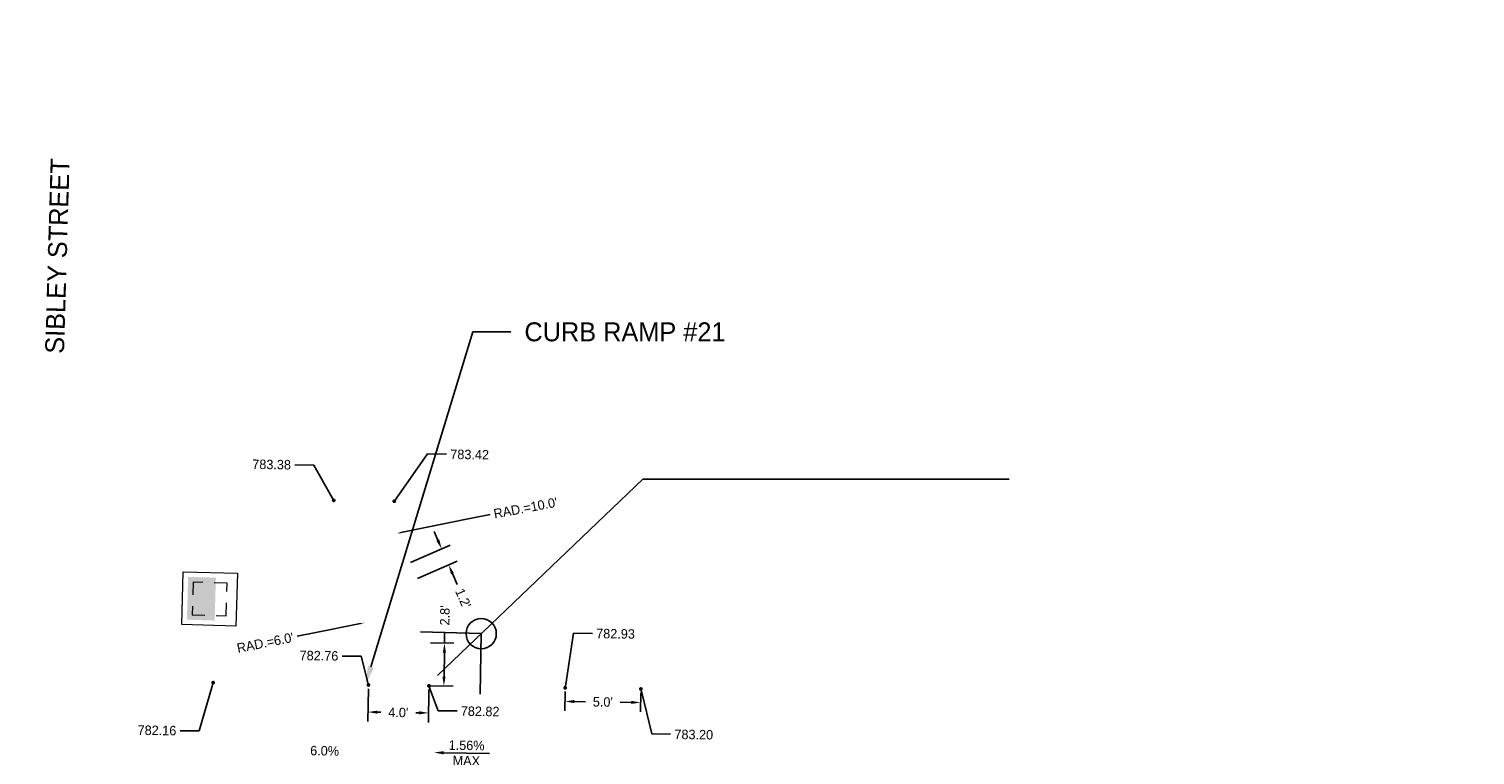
# Model space of a CAD drawing. Header units: feet. Extents: x 1384904 to 1390579, y 443400 to 444295.
# Tile 41 of 57: x 1389000 to 1389095, y 443977 to 444025. Entities that reach past the tile are written whole.
import ezdxf
from ezdxf import colors
from ezdxf.entities.mleader import LeaderData, LeaderLine
from ezdxf.math import Vec2, Vec3

# ---------------------------------------------------------------- set-up
doc = ezdxf.new("R2010")
doc.units = ezdxf.units.FT
doc.header["$MEASUREMENT"] = 0
doc.linetypes.add('drainage01', pattern=[1.6, 0.85, -0.75])
for name, color, linetype in [('DR_P_Cells', 1, 'Continuous'), ('DR_P_Storm_Sewer', 1, 'Continuous'), ('DT_P_Text', 3, 'Continuous'), ('PV_P_Text', 7, 'Continuous')]:
    doc.layers.add(name, color=color, linetype=linetype)
doc.styles.add('Slanted-Normal', font='font31.shx', dxfattribs={"height": 0.14})
doc.styles.get("Standard").update_dxf_attribs({"font": 'font31.shx'})
doc.dimstyles.get("Standard").update_dxf_attribs({"dimtxt": 0.18, "dimasz": 0.18, "dimexe": 0.18, "dimexo": 0.0625, "dimgap": 0.09, "dimtad": 0, "dimtih": 1, "dimtoh": 1, "dimdec": 4, "dimzin": 0, "dimdsep": 46, "dimtxsty": 'Standard', "dimcen": 0.09, "dimadec": 0, "dimazin": 0, "dimtfac": 1, "dimtdec": 4, "dimtofl": 0, "dimtmove": 0, "dimatfit": 3, "dimfxl": 1, "dimtolj": 1, "dimtzin": 0, "dimarcsym": 0})

# ---------------------------------------------------------------- blocks, each defined once
blk = doc.blocks.new('CB3A-P')
at = {"layer": 'Defpoints', "color": 20, "linetype": 'drainage01', "lineweight": 0}
blk.add_lwpolyline([(1.083, 1.125), (-1.083, 1.125), (-1.083, -1.125), (1.083, -1.125), (1.083, 1.125)], close=True, dxfattribs=at)
at = {"layer": 'DR_P_Cells', "color": 1, "linetype": 'Continuous', "lineweight": 13, "flags": 128}
blk.add_lwpolyline([(-1.75, 1.792), (1.75, 1.792), (1.75, -1.792), (-1.75, -1.792), (-1.75, 1.792)], close=True, dxfattribs=at)
at = {"layer": 'DR_P_Cells', "color": 1, "linetype": 'Continuous', "lineweight": 0, "extrusion": (0, 0, -1)}
blk.add_solid([(1.417, 0.375), (-1.417, 0.375), (1.417, -1.458), (-1.417, -1.458)], dxfattribs=at)
blk = doc.blocks.new('_Dot')
at = {"color": 0, "linetype": 'ByBlock', "lineweight": -2}
blk.add_line((-0.5, 0), (-1, 0), dxfattribs=at)
at = {"color": 0, "linetype": 'ByBlock', "const_width": 0.5}
blk.add_lwpolyline([(-0.25, 0, 1), (0.25, 0, 1)], format="xyb", close=True, dxfattribs=at)
blk = doc.blocks.new('*D1014')
at = {"layer": 'Defpoints', "color": 0, "transparency": 16777216}
for p in [(1389035.101, 443981.035, 1563.311), (1389040.1, 443980.961, 1563.311), (1389040.087, 443980.065)]:
    blk.add_point(p, dxfattribs=at)
at = {"layer": 'PV_P_Text', "color": 0, "lineweight": -2, "transparency": 16777216}
for p, q in [((1389035.097, 443980.785), (1389035.079, 443979.514)), ((1389035.713, 443980.129), (1389036.432, 443980.119)), ((1389039.462, 443980.074), (1389038.743, 443980.085)), ((1389040.097, 443980.712), (1389040.078, 443979.44))]:
    blk.add_line(p, q, dxfattribs=at)
at = {"layer": 'PV_P_Text', "color": 0, "transparency": 16777216}
for points in [[(1389035.714, 443980.233), (1389035.711, 443980.025), (1389035.088, 443980.139)], [(1389039.464, 443980.178), (1389039.461, 443979.97), (1389040.087, 443980.065)]]:
    blk.add_solid(points, dxfattribs=at)
at = {"layer": 'PV_P_Text', "color": 0, "transparency": 16777216, "insert": (1389037.588, 443980.102), "char_height": 0.625, "attachment_point": 5, "rotation": 359.15596}
blk.add_mtext("\\A1;5.0'", dxfattribs=at)
blk = doc.blocks.new('*D1065')
at = {"layer": 'Defpoints', "color": 0, "transparency": 16777216}
for p in [(1387895.133, 444137.116), (1387540.978, 443974.544), (1387898.945, 443973.296), (1387891.696, 443959.376), (1390194.578, 443935.45)]:
    blk.add_point(p, dxfattribs=at)
at = {"layer": 'DT_P_Text', "color": 0, "lineweight": -2, "transparency": 16777216}
for start, end in [(56.54595, 80.01082), (8.03728, 33.75153)]:
    blk.add_arc((1387891.89, 443969.374), 8.072, start, end, dxfattribs=at)
at = {"layer": 'DT_P_Text', "color": 0, "transparency": 16777216}
for points in [[(1387893.27, 443977.117), (1387893.31, 443977.531), (1387892.046, 443977.445)], [(1387900.09, 443970.516), (1387899.675, 443970.49), (1387899.961, 443969.255)]]:
    blk.add_solid(points, dxfattribs=at)
at = {"layer": 'DT_P_Text', "color": 0, "transparency": 16777216, "insert": (1387897.694, 443974.984), "char_height": 1.25, "attachment_point": 5}
blk.add_mtext('\\A1;89°44\'10"', dxfattribs=at)
blk = doc.blocks.new('*D1066')
at = {"layer": 'Defpoints', "color": 0, "transparency": 16777216}
for p in [(1388170.018, 444145.729), (1387540.978, 443974.544), (1388173.064, 443969.457), (1388165.387, 443955.345), (1390194.578, 443935.45)]:
    blk.add_point(p, dxfattribs=at)
at = {"layer": 'DT_P_Text', "color": 0, "lineweight": -2, "transparency": 16777216}
for start, end in [(55.6454, 80.17024), (7.59215, 34.10904)]:
    blk.add_arc((1388165.63, 443965.341), 8.497, start, end, dxfattribs=at)
at = {"layer": 'DT_P_Text', "color": 0, "transparency": 16777216}
for points in [[(1388167.06, 443973.507), (1388167.101, 443973.921), (1388165.837, 443973.836)], [(1388174.261, 443966.476), (1388173.845, 443966.452), (1388174.126, 443965.216)]]:
    blk.add_solid(points, dxfattribs=at)
at = {"layer": 'DT_P_Text', "color": 0, "transparency": 16777216, "insert": (1388171.755, 443971.231), "char_height": 1.25, "attachment_point": 5}
blk.add_mtext('\\A1;89°27\'2"', dxfattribs=at)
blk = doc.blocks.new('*D1068')
at = {"layer": 'Defpoints', "color": 0, "transparency": 16777216}
for p in [(1388548.528, 444294.604), (1387540.978, 443974.544), (1388551.278, 443965.867), (1388540.113, 443949.824), (1390194.578, 443935.45)]:
    blk.add_point(p, dxfattribs=at)
at = {"layer": 'DT_P_Text', "color": 0, "lineweight": -2, "transparency": 16777216}
for start, end in [(51.55999, 82.8622), (4.89573, 37.08613)]:
    blk.add_arc((1388540.357, 443959.821), 12.483, start, end, dxfattribs=at)
at = {"layer": 'DT_P_Text', "color": 0, "transparency": 16777216}
for points in [[(1388541.893, 443971.999), (1388541.924, 443972.415), (1388540.662, 443972.3)], [(1388553.003, 443960.893), (1388552.586, 443960.879), (1388552.839, 443959.637)]]:
    blk.add_solid(points, dxfattribs=at)
at = {"layer": 'DT_P_Text', "color": 0, "transparency": 16777216, "insert": (1388549.355, 443968.473), "char_height": 1.25, "attachment_point": 5}
blk.add_mtext('\\A1;89°26\'46"', dxfattribs=at)
blk = doc.blocks.new('*D1070')
at = {"layer": 'Defpoints', "color": 0, "transparency": 16777216}
for p in [(1389005.131, 444177.177), (1387540.978, 443974.544), (1389009.168, 443958.886), (1388998.333, 443943.075), (1390194.578, 443935.45)]:
    blk.add_point(p, dxfattribs=at)
at = {"layer": 'DT_P_Text', "color": 0, "lineweight": -2, "transparency": 16777216}
for start, end in [(51.70973, 82.38704), (5.10561, 36.7305)]:
    blk.add_arc((1388998.623, 443953.069), 12.043, start, end, dxfattribs=at)
at = {"layer": 'DT_P_Text', "color": 0, "transparency": 16777216}
for points in [[(1389000.202, 443964.799), (1389000.235, 443965.214), (1388998.973, 443965.107)], [(1389010.827, 443954.149), (1389010.41, 443954.133), (1389010.665, 443952.892)]]:
    blk.add_solid(points, dxfattribs=at)
at = {"layer": 'DT_P_Text', "color": 0, "transparency": 16777216, "insert": (1389007.323, 443961.397), "char_height": 1.25, "attachment_point": 5}
blk.add_mtext('\\A1;89°10\'51"', dxfattribs=at)
blk = doc.blocks.new('*D1071')
at = {"layer": 'Defpoints', "color": 0, "transparency": 16777216}
for p in [(1389529.023, 444160.851), (1387540.978, 443974.544), (1389519.597, 443952.651), (1389523.362, 443935.339), (1390194.578, 443935.45)]:
    blk.add_point(p, dxfattribs=at)
at = {"layer": 'DT_P_Text', "color": 0, "lineweight": -2, "transparency": 16777216}
for start, end in [(97.15241, 121.14493), (144.10974, 170.56542)]:
    blk.add_arc((1389523.613, 443945.335), 8.345, start, end, dxfattribs=at)
at = {"layer": 'DT_P_Text', "color": 0, "transparency": 16777216}
for points in [[(1389522.563, 443953.823), (1389522.584, 443953.407), (1389523.822, 443953.677)], [(1389515.588, 443946.684), (1389515.173, 443946.722), (1389515.269, 443945.458)]]:
    blk.add_solid(points, dxfattribs=at)
at = {"layer": 'DT_P_Text', "color": 0, "transparency": 16777216, "insert": (1389517.83, 443951.352), "char_height": 1.25, "attachment_point": 5}
blk.add_mtext('\\A1;90°35\'39"', dxfattribs=at)
blk = doc.blocks.new('*D1083')
at = {"layer": 'Defpoints', "color": 0, "transparency": 16777216}
for p in [(1389026.939, 443990.221), (1389024.644, 443989.218, 1563.311), (1389025.108, 443988.155, 1563.311)]:
    blk.add_point(p, dxfattribs=at)
at = {"layer": 'PV_P_Text', "color": 0, "lineweight": -2, "transparency": 16777216}
for p, q in [((1389026.688, 443990.793), (1389026.438, 443991.366)), ((1389024.873, 443989.318), (1389027.511, 443990.471)), ((1389025.338, 443988.255), (1389027.976, 443989.408)), ((1389027.653, 443988.585), (1389027.967, 443987.867))]:
    blk.add_line(p, q, dxfattribs=at)
at = {"layer": 'PV_P_Text', "color": 0, "transparency": 16777216}
for points in [[(1389026.784, 443990.835), (1389026.593, 443990.752), (1389026.939, 443990.221)], [(1389027.749, 443988.627), (1389027.558, 443988.543), (1389027.403, 443989.158)]]:
    blk.add_solid(points, dxfattribs=at)
at = {"layer": 'PV_P_Text', "color": 0, "transparency": 16777216, "insert": (1389028.366, 443986.953), "char_height": 0.625, "attachment_point": 5, "rotation": 293.60007}
blk.add_mtext("\\A1;1.2'", dxfattribs=at)
blk = doc.blocks.new('*D1081')
at = {"layer": 'Defpoints', "color": 0, "transparency": 16777216}
for p in [(1389025.944, 443984.004, 1563.142), (1389027.128, 443983.987), (1389025.902, 443981.171, 1563.142)]:
    blk.add_point(p, dxfattribs=at)
at = {"layer": 'PV_P_Text', "color": 0, "lineweight": -2, "transparency": 16777216}
for p, q in [((1389026.194, 443984.001), (1389027.753, 443983.978)), ((1389027.128, 443983.987), (1389027.139, 443984.7)), ((1389027.096, 443981.778), (1389027.119, 443983.362)), ((1389026.152, 443981.167), (1389027.711, 443981.144))]:
    blk.add_line(p, q, dxfattribs=at)
at = {"layer": 'PV_P_Text', "color": 0, "transparency": 16777216}
for points in [[(1389027.015, 443983.363), (1389027.223, 443983.36), (1389027.128, 443983.987)], [(1389026.992, 443981.78), (1389027.2, 443981.777), (1389027.087, 443981.153)]]:
    blk.add_solid(points, dxfattribs=at)
at = {"layer": 'PV_P_Text', "color": 0, "transparency": 16777216, "insert": (1389027.155, 443985.82), "char_height": 0.625, "attachment_point": 5, "rotation": 89.15596}
blk.add_mtext("\\A1;2.8'", dxfattribs=at)
blk = doc.blocks.new('*D1084')
at = {"layer": 'Defpoints', "color": 0, "transparency": 16777216}
for p in [(1389022.102, 443981.227, 1563.311), (1389026.102, 443981.168, 1563.311), (1389026.076, 443979.378)]:
    blk.add_point(p, dxfattribs=at)
at = {"layer": 'PV_P_Text', "color": 0, "lineweight": -2, "transparency": 16777216}
for p, q in [((1389022.099, 443980.977), (1389022.067, 443978.812)), ((1389026.098, 443980.918), (1389026.066, 443978.753)), ((1389022.701, 443979.427), (1389022.918, 443979.424)), ((1389025.451, 443979.387), (1389025.233, 443979.39))]:
    blk.add_line(p, q, dxfattribs=at)
at = {"layer": 'PV_P_Text', "color": 0, "transparency": 16777216}
for points in [[(1389022.702, 443979.531), (1389022.699, 443979.323), (1389022.076, 443979.437)], [(1389025.452, 443979.491), (1389025.449, 443979.283), (1389026.076, 443979.378)]]:
    blk.add_solid(points, dxfattribs=at)
at = {"layer": 'PV_P_Text', "color": 0, "transparency": 16777216, "insert": (1389024.076, 443979.407), "char_height": 0.625, "attachment_point": 5, "rotation": 359.15596}
blk.add_mtext("\\A1;4.0'", dxfattribs=at)

msp = doc.modelspace()

# ---------------------------------------------------------------- linework, layer by layer
at = {"layer": 'DT_P_Text'}
for points in [[(1389026.66229, 443981.85141), (1389040.21975, 443994.82819)], [(1389040.21975, 443994.82819), (1389064.43122, 443994.82819)], [(1389025.55361, 443984.73338), (1389029.55192, 443984.61728), (1389029.493, 443980.61771)]]:
    msp.add_lwpolyline(points, dxfattribs=at)
msp.add_circle((1389029.55192, 443984.61728), 1, dxfattribs=at)
at = {"layer": 'PV_P_Text', "linetype": 'ByBlock', "lineweight": -2}
msp.add_lwpolyline([(1389030.09468, 443976.70327), (1389027.06499, 443976.7479)], dxfattribs=at)
at = {"layer": 'PV_P_Text'}
msp.add_solid([(1389027.06346, 443976.64375), (1389026.44006, 443976.75711), (1389027.06652, 443976.85206)], dxfattribs=at)

# ---------------------------------------------------------------- block references
at = {"layer": 'DR_P_Storm_Sewer', "color": 1, "rotation": 268.3366877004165}
msp.add_blockref('CB3A-P', (1389011.61094, 443986.91112, 782.639), dxfattribs=at)

# ---------------------------------------------------------------- texts
at = {"layer": 'DT_P_Text', "insert": (1389000.7426, 444003.14136), "char_height": 1.25, "width": 29.678584, "attachment_point": 1, "rotation": 88.3366877, "style": 'Slanted-Normal'}
msp.add_mtext('SIBLEY STREET', dxfattribs=at)
at = {"layer": 'PV_P_Text', "char_height": 0.625, "attachment_point": 5, "rotation": 359.1559594}
for s, insert in [('6.0%', (1389019.20859, 443976.8719)), ('1.56%', (1389028.58729, 443977.2319)), ('MAX', (1389028.57238, 443976.21927))]:
    msp.add_mtext(s, dxfattribs=dict(at, insert=insert))

# ---------------------------------------------------------------- dimensions: what is measured, and where the dimension line sits
at = {"layer": 'DT_P_Text'}
for base, line2, picture, middle in [((1388551.27813, 443965.86722), ((1388540.11322, 443949.82405), (1388548.52762, 444294.60374)), '*D1068', (1388549.35503, 443968.47325)), ((1389009.16818, 443958.8865), ((1388998.33294, 443943.07455), (1389005.1309, 444177.17687)), '*D1070', (1389007.32318, 443961.39682)), ((1389519.59746, 443952.65059), ((1389523.36155, 443935.33874), (1389529.02312, 444160.85051)), '*D1071', (1389517.83048, 443951.35217)), ((1388173.06391, 443969.45743), ((1388165.38689, 443955.34459), (1388170.01841, 444145.72851)), '*D1066', (1388171.75473, 443971.23141)), ((1387898.94504, 443973.29609), ((1387891.69628, 443959.37596), (1387895.13342, 444137.11607)), '*D1065', (1387897.69389, 443974.98408))]:
    dim = msp.add_angular_dim_2l(base=base, line1=((1387540.978, 443974.544), (1390194.57763, 443935.45023)), line2=line2, dimstyle='Standard', override={"dimscale": 10, "dimtxt": 0.125, "dimasz": 0.125, "dimgap": 0.05, "dimaunit": 1, "dimadec": 3}, dxfattribs=at)
    dim.commit()
    dim.dimension.update_dxf_attribs({"geometry": picture, "text_midpoint": middle})
at = {"layer": 'PV_P_Text'}
for base, p1, p2, angle, picture, middle in [((1389026.93855, 443990.22059, -1563.311), (1389025.10844, 443988.15506), (1389024.64399, 443989.21812), 113.6000683, '*D1083', (1389028.36594, 443986.95345, -1563.311)), ((1389027.12825, 443983.9868, -1563.14168), (1389025.90198, 443981.17067), (1389025.94373, 443984.00425), 89.1559594, '*D1081', (1389027.15526, 443985.82009, -1563.14168)), ((1389026.07559, 443979.37762, -1563.311), (1389022.10239, 443981.22664), (1389026.10196, 443981.16772), 359.1559594, '*D1084', (1389024.07581, 443979.40708, -1563.311))]:
    dim = msp.add_linear_dim(base=base, p1=p1, p2=p2, angle=angle, text="<>'", dimstyle='Standard', override={"dimscale": 5, "dimtxt": 0.125, "dimasz": 0.125, "dimexe": 0.125, "dimexo": 0.05, "dimgap": 0.05, "dimtih": 0, "dimtoh": 0, "dimdec": 1}, dxfattribs=at)
    dim.commit()
    dim.dimension.update_dxf_attribs({"geometry": picture, "text_midpoint": middle, "dimtype": 161})
dim = msp.add_aligned_dim(p1=(1389035.10098, 443981.03514), p2=(1389040.10044, 443980.96149), distance=-0.89674, text="<>'", dimstyle='Standard', override={"dimscale": 5, "dimtxt": 0.125, "dimasz": 0.125, "dimexe": 0.125, "dimexo": 0.05, "dimgap": 0.05, "dimtih": 0, "dimtoh": 0, "dimdec": 1}, dxfattribs=at)
dim.commit()
dim.dimension.update_dxf_attribs({"geometry": '*D1014', "text_midpoint": (1389037.5875, 443980.10168, -1563.311)})

# ---------------------------------------------------------------- leaders
at = {"layer": 'DT_P_Text'}
ml = msp.add_multileader_mtext('Standard', dxfattribs=at)
ml.set_content('CURB RAMP #21', color=256)
ml.set_leader_properties()
ml.build(insert=Vec2(0, 0))
ml.multileader.update_dxf_attribs({"text_right_attachment_type": 2, "dogleg_length": 0.25, "arrow_head_size": 1.25, "scale": 10})
ctx = ml.context
ctx.base_point, ctx.scale, ctx.char_height, ctx.arrow_head_size, ctx.landing_gap_size, ctx.plane_origin = Vec3(1389031.50883, 444004.56581), 10, 1.25, 1.25, 0.9, Vec3(1389016.89694, 443981.80339)
ctx.right_attachment = 2
notes = []
notes.append((ctx, [(1, (1, 1, 0), (1389029.00883, 444004.56581), (1, 0), 2.5, [(0, [(1389021.90242, 443981.22959)], 0, [])])]))
ctx.mtext.insert, ctx.mtext.flow_direction = Vec3(1389032.40883, 444005.19081), 5
at = {"layer": 'PV_P_Text'}
ml = msp.add_multileader_mtext('Standard', dxfattribs=at)
ml.set_content('783.42', color=256)
ml.set_leader_properties()
ml.set_arrow_properties(name='DOT')
ml.build(insert=Vec2(0, 0))
ml.multileader.update_dxf_attribs({"text_right_attachment_type": 2, "dogleg_length": 0.25, "arrow_head_size": 0.25, "scale": 5})
ctx = ml.context
ctx.base_point, ctx.scale, ctx.char_height, ctx.arrow_head_size, ctx.landing_gap_size, ctx.plane_origin, ctx.plane_x_axis, ctx.plane_y_axis = Vec3(1389027.2624, 443996.48102), 5, 0.625, 0.25, 0.25, Vec3(1389024.80209, 443998.27377), Vec3(0.9998915, -0.01473075), Vec3(0.01473075, 0.9998915)
ctx.right_attachment = 2
notes.append((ctx, [(1, (1, 1, 0), (1389026.01254, 443996.49943), (0.9998915, -0.01473075), 1.25, [(0, [(1389023.8087, 443993.36893)], 0, [])])]))
ctx.mtext.insert, ctx.mtext.text_direction, ctx.mtext.rotation, ctx.mtext.flow_direction = Vec3(1389027.51698, 443996.7898), Vec3(0.9998915, -0.01473075), 6.26845402, 5
ml = msp.add_multileader_mtext('Standard', dxfattribs=at)
ml.set_content('783.38', color=256)
ml.set_leader_properties()
ml.set_arrow_properties(name='DOT')
ml.build(insert=Vec2(0, 0))
ml.multileader.update_dxf_attribs({"text_right_attachment_type": 2, "dogleg_length": 0.25, "arrow_head_size": 0.25, "scale": 5})
ctx = ml.context
ctx.base_point, ctx.scale, ctx.char_height, ctx.arrow_head_size, ctx.landing_gap_size, ctx.plane_origin, ctx.plane_x_axis, ctx.plane_y_axis = Vec3(1389013.71107, 443995.82862), 5, 0.625, 0.25, 0.25, Vec3(1389022.87095, 443989.4161), Vec3(0.9998915, -0.01473075), Vec3(0.01473075, 0.9998915)
ctx.right_attachment, ctx.text_align_type = 2, 2
notes.append((ctx, [(0, (1, 1, 0), (1389018.48634, 443995.75827), (-0.9998915, 0.01473075), 1.25, [(0, [(1389019.80914, 443993.42786)], 0, [])])]))
ctx.mtext.insert, ctx.mtext.text_direction, ctx.mtext.rotation, ctx.mtext.alignment, ctx.mtext.flow_direction = Vec3(1389016.99111, 443996.09283), Vec3(0.9998915, -0.01473075), 6.26845402, 3, 5
ml = msp.add_multileader_mtext('Standard', dxfattribs=at)
ml.set_content("RAD.=10.0'", color=256)
ml.set_leader_properties()
ml.build(insert=Vec2(0, 0))
ml.multileader.update_dxf_attribs({"text_right_attachment_type": 2, "dogleg_length": 0.25, "arrow_head_size": 0.25, "scale": 5})
ctx = ml.context
ctx.base_point, ctx.scale, ctx.char_height, ctx.arrow_head_size, ctx.landing_gap_size, ctx.plane_origin, ctx.plane_x_axis, ctx.plane_y_axis = Vec3(1389030.13704, 443992.48297), 5, 0.625, 0.25, 0.25, Vec3(1389030.1311, 443984.20737), Vec3(0.98260431, 0.18571151), Vec3(-0.18571151, 0.98260431)
ctx.right_attachment = 2
notes.append((ctx, [(0, (1, 1, 0), (1389028.90879, 443992.25083), (0.98260431, 0.18571151), 1.25, [(0, [(1389024.00415, 443991.24881)], 0, [])])]))
ctx.mtext.insert, ctx.mtext.text_direction, ctx.mtext.rotation, ctx.mtext.flow_direction = Vec3(1389030.32466, 443992.83646), Vec3(0.98260431, 0.18571151), 0.18679592, 5
ml = msp.add_multileader_mtext('Standard', dxfattribs=at)
ml.set_content("RAD.=6.0'", color=256)
ml.set_leader_properties()
ml.build(insert=Vec2(0, 0))
ml.multileader.update_dxf_attribs({"text_right_attachment_type": 2, "dogleg_length": 0.25, "arrow_head_size": 0.25, "scale": 5})
ctx = ml.context
ctx.base_point, ctx.scale, ctx.char_height, ctx.arrow_head_size, ctx.landing_gap_size, ctx.plane_origin, ctx.plane_x_axis, ctx.plane_y_axis = Vec3(1389012.552, 443983.46881), 5, 0.625, 0.25, 0.25, Vec3(1389031.94283, 443980.91863), Vec3(0.98034695, 0.19728117), Vec3(-0.19728117, 0.98034695)
ctx.right_attachment, ctx.text_align_type = 2, 2
notes.append((ctx, [(1, (1, 1, 0), (1389018.62471, 443984.69085), (-0.98034695, -0.19728117), 1.25, [(0, [(1389021.82689, 443985.33525)], 0, [])])]))
ctx.mtext.insert, ctx.mtext.text_direction, ctx.mtext.rotation, ctx.mtext.alignment, ctx.mtext.flow_direction = Vec3(1389017.09253, 443984.70129), Vec3(0.98034695, 0.19728117), 0.1985838, 3, 5
ml = msp.add_multileader_mtext('Standard', dxfattribs=at)
ml.set_content('782.93', color=256)
ml.set_leader_properties()
ml.set_arrow_properties(name='DOT')
ml.build(insert=Vec2(0, 0))
ml.multileader.update_dxf_attribs({"text_right_attachment_type": 2, "dogleg_length": 0.25, "arrow_head_size": 0.25, "scale": 5})
ctx = ml.context
ctx.base_point, ctx.scale, ctx.char_height, ctx.arrow_head_size, ctx.landing_gap_size, ctx.plane_origin, ctx.plane_x_axis, ctx.plane_y_axis = Vec3(1389036.89823, 443984.63359), 5, 0.625, 0.25, 0.25, Vec3(1389034.5286, 443981.00399), Vec3(0.9998915, -0.01473075), Vec3(0.01473075, 0.9998915)
ctx.right_attachment = 2
notes.append((ctx, [(1, (1, 1, 0), (1389035.64837, 443984.65201), (0.9998915, -0.01473075), 1.25, [(0, [(1389035.10098, 443981.03514)], 0, [])])]))
ctx.mtext.insert, ctx.mtext.text_direction, ctx.mtext.rotation, ctx.mtext.flow_direction = Vec3(1389037.15281, 443984.94238), Vec3(0.9998915, -0.01473075), 6.26845402, 5
ml = msp.add_multileader_mtext('Standard', dxfattribs=at)
ml.set_content('782.76', color=256)
ml.set_leader_properties()
ml.set_arrow_properties(name='DOT')
ml.build(insert=Vec2(0, 0))
ml.multileader.update_dxf_attribs({"text_right_attachment_type": 2, "dogleg_length": 0.25, "arrow_head_size": 0.25, "scale": 5})
ctx = ml.context
ctx.base_point, ctx.scale, ctx.char_height, ctx.arrow_head_size, ctx.landing_gap_size, ctx.plane_origin, ctx.plane_x_axis, ctx.plane_y_axis = Vec3(1389016.84773, 443983.19045, 0.16933), 5, 0.625, 0.25, 0.25, Vec3(1389023.62431, 443981.19168, 0.16933), Vec3(0.9998915, -0.01473075), Vec3(0.01473075, 0.9998915)
ctx.right_attachment, ctx.text_align_type = 2, 2
notes.append((ctx, [(0, (1, 1, 0), (1389021.61308, 443983.12025, 0.16933), (-0.9998915, 0.01473075), 1.25, [(0, [(1389022.10239, 443981.22664, 0.16933)], 0, [])])]))
ctx.mtext.insert, ctx.mtext.text_direction, ctx.mtext.rotation, ctx.mtext.alignment, ctx.mtext.flow_direction = Vec3(1389020.11785, 443983.45481, 0.16933), Vec3(0.9998915, -0.01473075), 6.26845402, 3, 5
ml = msp.add_multileader_mtext('Standard', dxfattribs=at)
ml.set_content('782.16', color=256)
ml.set_leader_properties()
ml.set_arrow_properties(name='DOT')
ml.build(insert=Vec2(0, 0))
ml.multileader.update_dxf_attribs({"text_right_attachment_type": 2, "dogleg_length": 0.25, "arrow_head_size": 0.25, "scale": 5})
ctx = ml.context
ctx.base_point, ctx.scale, ctx.char_height, ctx.arrow_head_size, ctx.landing_gap_size, ctx.plane_origin, ctx.plane_x_axis, ctx.plane_y_axis = Vec3(1389006.38495, 443978.25217, 782.03311), 5, 0.625, 0.25, 0.25, Vec3(1389011.87502, 443981.36478, 782.03311), Vec3(0.9998915, -0.01473075), Vec3(0.01473075, 0.9998915)
ctx.right_attachment, ctx.text_align_type = 2, 2
notes.append((ctx, [(0, (1, 1, 0), (1389010.91223, 443978.18548, 782.03311), (-0.9998915, 0.01473075), 1.25, [(0, [(1389011.84583, 443981.37775, 782.03311)], 0, [])])]))
ctx.mtext.insert, ctx.mtext.text_direction, ctx.mtext.rotation, ctx.mtext.alignment, ctx.mtext.flow_direction = Vec3(1389009.417, 443978.52004, 782.03311), Vec3(0.9998915, -0.01473075), 6.26845402, 3, 5
ml = msp.add_multileader_mtext('Standard', dxfattribs=at)
ml.set_content('782.82', color=256)
ml.set_leader_properties()
ml.set_arrow_properties(name='DOT')
ml.build(insert=Vec2(0, 0))
ml.multileader.update_dxf_attribs({"text_right_attachment_type": 2, "dogleg_length": 0.25, "arrow_head_size": 0.25, "scale": 5})
ctx = ml.context
ctx.base_point, ctx.scale, ctx.char_height, ctx.arrow_head_size, ctx.landing_gap_size, ctx.plane_origin, ctx.plane_x_axis, ctx.plane_y_axis = Vec3(1389027.95499, 443979.50625), 5, 0.625, 0.25, 0.25, Vec3(1389025.47083, 443981.13472), Vec3(0.9998915, -0.01473075), Vec3(0.01473075, 0.9998915)
ctx.right_attachment = 2
notes.append((ctx, [(0, (1, 1, 0), (1389026.70513, 443979.52466), (0.9998915, -0.01473075), 1.25, [(0, [(1389026.10196, 443981.16772)], 0, [])])]))
ctx.mtext.insert, ctx.mtext.text_direction, ctx.mtext.rotation, ctx.mtext.flow_direction = Vec3(1389028.20957, 443979.81503), Vec3(0.9998915, -0.01473075), 6.26845402, 5
ml = msp.add_multileader_mtext('Standard', dxfattribs=at)
ml.set_content('783.20', color=256)
ml.set_leader_properties()
ml.set_arrow_properties(name='DOT')
ml.build(insert=Vec2(0, 0))
ml.multileader.update_dxf_attribs({"text_right_attachment_type": 2, "dogleg_length": 0.25, "arrow_head_size": 0.25, "scale": 5})
ctx = ml.context
ctx.base_point, ctx.scale, ctx.char_height, ctx.arrow_head_size, ctx.landing_gap_size, ctx.plane_origin, ctx.plane_x_axis, ctx.plane_y_axis = Vec3(1389042.06814, 443977.97221), 5, 0.625, 0.25, 0.25, Vec3(1389039.46931, 443980.92849), Vec3(0.9998915, -0.01473075), Vec3(0.01473075, 0.9998915)
ctx.right_attachment = 2
notes.append((ctx, [(0, (1, 1, 0), (1389040.81827, 443977.99062), (0.9998915, -0.01473075), 1.25, [(0, [(1389040.10044, 443980.96149)], 0, [])])]))
ctx.mtext.insert, ctx.mtext.text_direction, ctx.mtext.rotation, ctx.mtext.flow_direction = Vec3(1389042.32271, 443978.28099), Vec3(0.9998915, -0.01473075), 6.26845402, 5
for ctx, leaders in notes:
    for number, flags, end, landing, length, lines in leaders:
        leader = LeaderData()
        leader.index, (leader.has_last_leader_line, leader.has_dogleg_vector, leader.attachment_direction) = number, flags
        leader.last_leader_point, leader.dogleg_vector, leader.dogleg_length = Vec3(end), Vec3(landing), length
        for number, points, colour, breaks in lines:
            line = LeaderLine()
            line.index, line.vertices, line.color, line.breaks = number, Vec3.list(points), colors.encode_raw_color(colour), breaks
            leader.lines.append(line)
        ctx.leaders.append(leader)

doc.saveas('drawing.dxf')
